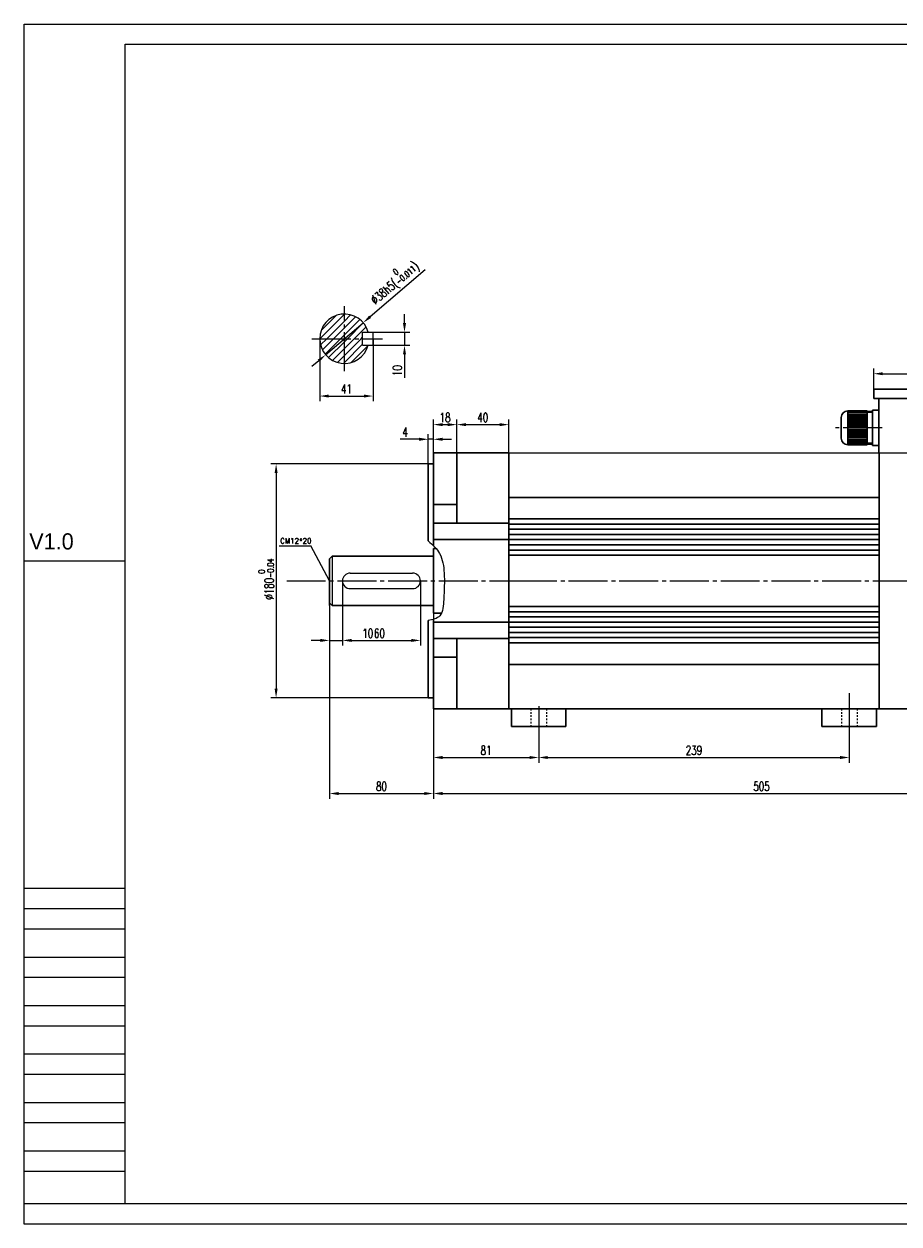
# Model space of a CAD drawing. Header units: inches. Extents: x 61 to 8431, y -6094 to -4411.
# Tile 1 of 15: x 61 to 735, y -6094 to -5171. Entities that reach past the tile are written whole.
import ezdxf

# ---------------------------------------------------------------- set-up
doc = ezdxf.new("R2010")
doc.units = ezdxf.units.IN
doc.header["$MEASUREMENT"] = 0
doc.linetypes.add('EB_DASHDOT', pattern=[39, 30, -3, 3, -3])
doc.linetypes.add('JIS_02_1.2', pattern=[2.5, 1.25, -1.25])
doc.layers.add('1', color=1, linetype='Continuous')
doc.layers.add('尺寸线', color=7, linetype='Continuous')
for name, color, linetype, lineweight in [('CAXA1', 1, 'EB_DASHDOT', 25), ('实线', 7, 'Continuous', 30), ('虚线', 7, 'JIS_02_1.2', 13)]:
    doc.layers.add(name, color=color, linetype=linetype, lineweight=lineweight)
doc.styles.add('SLDTEXTSTYLE0', font='txt')
doc.styles.add('wldj', font='txt.shx', dxfattribs={"width": 0.7, "bigfont": 'INTECAD.SHX'})
doc.dimstyles.new('半径标注', dxfattribs={"dimscale": 2, "dimtxt": 3.5, "dimasz": 3.5, "dimexe": 2, "dimexo": 0, "dimgap": 1, "dimtad": 1, "dimdec": 3, "dimdsep": 46, "dimtxsty": 'wldj', "dimcen": 0.09, "dimclrd": 1, "dimclre": 1, "dimclrt": 3, "dimazin": 2, "dimtfac": 0.7, "dimtdec": 3, "dimtmove": 0, "dimatfit": 3, "dimfxl": 1, "dimtzin": 0, "dimarcsym": 0})
pattern_1 = [(45, (4870.6474, 1682.579), (-2.6516504, 2.6516504), [])]

# ---------------------------------------------------------------- blocks, each defined once
blk = doc.blocks.new('*D65')
at = {"color": 1, "lineweight": -2}
for p, q in [((296.38, -5618.26), (296.38, -5766.97)), ((376.38, -5624.26), (376.38, -5766.97)), ((303.38, -5762.97), (369.38, -5762.97))]:
    blk.add_line(p, q, dxfattribs=at)
at = {"color": 1}
for points in [[(303.38, -5761.8), (303.38, -5764.13), (296.38, -5762.97)], [(369.38, -5764.13), (369.38, -5761.8), (376.38, -5762.97)]]:
    blk.add_solid(points, dxfattribs=at)
at = {"layer": 'Defpoints', "color": 0}
for p in [(296.38, -5618.26), (376.38, -5624.26), (376.38, -5762.97)]:
    blk.add_point(p, dxfattribs=at)
at = {"color": 3, "insert": (336.38, -5757.47), "char_height": 7, "attachment_point": 5, "style": 'wldj'}
blk.add_mtext('{\\Ftxt,intecad|c134;80}', dxfattribs=at)
blk = doc.blocks.new('*D66')
at = {"color": 1, "lineweight": -2}
for p, q in [((881.38, -5678.66), (881.38, -5766.97)), ((376.38, -5697.76), (376.38, -5766.97)), ((383.38, -5762.97), (874.38, -5762.97))]:
    blk.add_line(p, q, dxfattribs=at)
at = {"color": 1}
for points in [[(383.38, -5761.8), (383.38, -5764.13), (376.38, -5762.97)], [(874.38, -5764.13), (874.38, -5761.8), (881.38, -5762.97)]]:
    blk.add_solid(points, dxfattribs=at)
at = {"layer": 'Defpoints', "color": 0}
for p in [(881.38, -5678.66), (376.38, -5697.76), (881.38, -5762.97)]:
    blk.add_point(p, dxfattribs=at)
at = {"color": 3, "insert": (628.88, -5757.47), "char_height": 7, "attachment_point": 5, "style": 'wldj'}
blk.add_mtext('505', dxfattribs=at)
blk = doc.blocks.new('*D74')
at = {"color": 1, "lineweight": -2}
for p, q in [((372.38, -5509.26), (251.31, -5509.26)), ((255.31, -5516.26), (255.31, -5682.26)), ((372.38, -5689.26), (251.31, -5689.26))]:
    blk.add_line(p, q, dxfattribs=at)
at = {"color": 1}
for points in [[(256.48, -5516.26), (254.15, -5516.26), (255.31, -5509.26)], [(254.15, -5682.26), (256.48, -5682.26), (255.31, -5689.26)]]:
    blk.add_solid(points, dxfattribs=at)
at = {"layer": 'Defpoints', "color": 0}
for p in [(372.38, -5509.26), (255.31, -5689.26), (372.38, -5689.26)]:
    blk.add_point(p, dxfattribs=at)
at = {"color": 3, "insert": (247.6, -5597.92), "char_height": 7, "attachment_point": 5, "rotation": 90, "style": 'wldj'}
blk.add_mtext('{\\Ftxt,intecad|c134;%%C180\\H0.7x;\\S 0^ -0.04;}', dxfattribs=at)
blk = doc.blocks.new('*D77')
at = {"color": 1, "lineweight": -2}
for p, q in [((372.38, -5509.26), (372.38, -5486.27)), ((376.38, -5509.26), (376.38, -5486.27)), ((365.38, -5490.27), (350.88, -5490.27)), ((376.38, -5490.27), (372.38, -5490.27)), ((383.38, -5490.27), (390.38, -5490.27))]:
    blk.add_line(p, q, dxfattribs=at)
at = {"color": 1}
for points in [[(365.38, -5491.44), (365.38, -5489.1), (372.38, -5490.27)], [(383.38, -5489.1), (383.38, -5491.44), (376.38, -5490.27)]]:
    blk.add_solid(points, dxfattribs=at)
at = {"layer": 'Defpoints', "color": 0}
for p in [(372.38, -5490.27), (372.38, -5509.26), (376.38, -5509.26)]:
    blk.add_point(p, dxfattribs=at)
at = {"color": 3, "insert": (354.63, -5484.77), "char_height": 7, "attachment_point": 5, "style": 'wldj'}
blk.add_mtext('4', dxfattribs=at)
blk = doc.blocks.new('*D78')
at = {"color": 1, "lineweight": -2}
for p, q in [((376.38, -5500.76), (376.38, -5474.99)), ((394.38, -5500.76), (394.38, -5474.99)), ((383.38, -5478.99), (387.38, -5478.99))]:
    blk.add_line(p, q, dxfattribs=at)
at = {"color": 1}
for points in [[(383.38, -5477.83), (383.38, -5480.16), (376.38, -5478.99)], [(387.38, -5480.16), (387.38, -5477.83), (394.38, -5478.99)]]:
    blk.add_solid(points, dxfattribs=at)
at = {"layer": 'Defpoints', "color": 0}
for p in [(394.38, -5478.99), (376.38, -5500.76), (394.38, -5500.76)]:
    blk.add_point(p, dxfattribs=at)
at = {"color": 3, "insert": (385.38, -5473.49), "char_height": 7, "attachment_point": 5, "style": 'wldj'}
blk.add_mtext('18', dxfattribs=at)
blk = doc.blocks.new('*D79')
at = {"color": 1, "lineweight": -2}
for p, q in [((296.38, -5599.26), (296.38, -5649.11)), ((306.38, -5599.26), (306.38, -5649.11)), ((289.38, -5645.11), (282.38, -5645.11)), ((296.38, -5645.11), (306.38, -5645.11)), ((313.38, -5645.11), (331.38, -5645.11))]:
    blk.add_line(p, q, dxfattribs=at)
at = {"color": 1}
for points in [[(289.38, -5646.28), (289.38, -5643.94), (296.38, -5645.11)], [(313.38, -5643.94), (313.38, -5646.28), (306.38, -5645.11)]]:
    blk.add_solid(points, dxfattribs=at)
at = {"layer": 'Defpoints', "color": 0}
for p in [(296.38, -5599.26), (306.38, -5599.26), (306.38, -5645.11)]:
    blk.add_point(p, dxfattribs=at)
at = {"color": 3, "insert": (325.88, -5639.61), "char_height": 7, "attachment_point": 5, "style": 'wldj'}
blk.add_mtext('10', dxfattribs=at)
blk = doc.blocks.new('*D80')
at = {"color": 1, "lineweight": -2}
for p, q in [((306.38, -5599.26), (306.38, -5649.11)), ((366.38, -5599.26), (366.38, -5649.11)), ((313.38, -5645.11), (359.38, -5645.11))]:
    blk.add_line(p, q, dxfattribs=at)
at = {"color": 1}
for points in [[(313.38, -5643.94), (313.38, -5646.28), (306.38, -5645.11)], [(359.38, -5646.28), (359.38, -5643.94), (366.38, -5645.11)]]:
    blk.add_solid(points, dxfattribs=at)
at = {"layer": 'Defpoints', "color": 0}
for p in [(306.38, -5599.26), (366.38, -5599.26), (366.38, -5645.11)]:
    blk.add_point(p, dxfattribs=at)
at = {"color": 3, "insert": (334.81, -5639.61), "char_height": 7, "attachment_point": 5, "style": 'wldj'}
blk.add_mtext('{\\Ftxt,intecad|c134;60}', dxfattribs=at)
blk = doc.blocks.new('*D81')
at = {"color": 1, "lineweight": -2}
for p, q in [((715.2, -5451.76), (715.2, -5435.8)), ((722.2, -5439.8), (868.2, -5439.8)), ((875.2, -5451.76), (875.2, -5435.8))]:
    blk.add_line(p, q, dxfattribs=at)
at = {"color": 1}
for points in [[(722.2, -5438.63), (722.2, -5440.97), (715.2, -5439.8)], [(868.2, -5440.97), (868.2, -5438.63), (875.2, -5439.8)]]:
    blk.add_solid(points, dxfattribs=at)
at = {"layer": 'Defpoints', "color": 0}
for p in [(875.2, -5439.8), (715.2, -5451.76), (875.2, -5451.76)]:
    blk.add_point(p, dxfattribs=at)
at = {"color": 3, "insert": (795.2, -5434.3), "char_height": 7, "attachment_point": 5, "style": 'wldj'}
blk.add_mtext('160', dxfattribs=at)
blk = doc.blocks.new('*D71')
at = {"color": 1, "lineweight": -2}
for p, q in [((394.38, -5500.76), (394.38, -5474.99)), ((434.38, -5500.76), (434.38, -5474.99)), ((401.38, -5478.99), (427.38, -5478.99))]:
    blk.add_line(p, q, dxfattribs=at)
at = {"color": 1}
for points in [[(401.38, -5477.83), (401.38, -5480.16), (394.38, -5478.99)], [(427.38, -5480.16), (427.38, -5477.83), (434.38, -5478.99)]]:
    blk.add_solid(points, dxfattribs=at)
at = {"layer": 'Defpoints', "color": 0}
for p in [(434.38, -5478.99), (394.38, -5500.76), (434.38, -5500.76)]:
    blk.add_point(p, dxfattribs=at)
at = {"color": 3, "insert": (414.38, -5473.49), "char_height": 7, "attachment_point": 5, "style": 'wldj'}
blk.add_mtext('40', dxfattribs=at)
blk = doc.blocks.new('*D82')
at = {"color": 1, "lineweight": -2}
for p, q in [((288.89, -5412.88), (288.89, -5461)), ((329.89, -5412.88), (329.89, -5461)), ((295.89, -5457), (322.89, -5457))]:
    blk.add_line(p, q, dxfattribs=at)
at = {"color": 1}
for points in [[(295.89, -5455.83), (295.89, -5458.17), (288.89, -5457)], [(322.89, -5458.17), (322.89, -5455.83), (329.89, -5457)]]:
    blk.add_solid(points, dxfattribs=at)
at = {"layer": 'Defpoints', "color": 0}
for p in [(288.89, -5412.88), (329.89, -5412.88), (329.89, -5457)]:
    blk.add_point(p, dxfattribs=at)
at = {"color": 3, "insert": (309.39, -5451.5), "char_height": 7, "attachment_point": 5, "style": 'wldj'}
blk.add_mtext('41', dxfattribs=at)
blk = doc.blocks.new('*D83')
at = {"color": 1, "lineweight": -2}
for p, q in [((354.13, -5400.88), (354.13, -5393.88)), ((329.89, -5407.88), (358.13, -5407.88)), ((354.13, -5407.88), (354.13, -5417.88)), ((329.89, -5417.88), (358.13, -5417.88)), ((354.13, -5424.88), (354.13, -5442.88))]:
    blk.add_line(p, q, dxfattribs=at)
at = {"color": 1}
for points in [[(352.96, -5400.88), (355.29, -5400.88), (354.13, -5407.88)], [(355.29, -5424.88), (352.96, -5424.88), (354.13, -5417.88)]]:
    blk.add_solid(points, dxfattribs=at)
at = {"layer": 'Defpoints', "color": 0}
for p in [(329.89, -5407.88), (329.89, -5417.88), (354.13, -5417.88)]:
    blk.add_point(p, dxfattribs=at)
at = {"color": 3, "insert": (348.63, -5437.38), "char_height": 7, "attachment_point": 5, "rotation": 90, "style": 'wldj'}
blk.add_mtext('10', dxfattribs=at)
blk = doc.blocks.new('*D84')
at = {"color": 1, "lineweight": -2}
for p, q in [((369.95, -5359.91), (327.67, -5396)), ((293.44, -5425.21), (322.34, -5400.54)), ((288.12, -5429.76), (282.79, -5434.3))]:
    blk.add_line(p, q, dxfattribs=at)
at = {"color": 1}
for points in [[(326.91, -5395.11), (328.42, -5396.88), (322.34, -5400.54)], [(288.87, -5430.64), (287.36, -5428.87), (293.44, -5425.21)]]:
    blk.add_solid(points, dxfattribs=at)
at = {"layer": 'Defpoints', "color": 0}
for p in [(322.34, -5400.54), (293.44, -5425.21)]:
    blk.add_point(p, dxfattribs=at)
at = {"color": 3, "insert": (345.7, -5368.92), "char_height": 7, "attachment_point": 5, "rotation": 40.48356, "style": 'wldj'}
blk.add_mtext('{\\Ftxt,intecad|c134;%%C38h5(\\H0.7x;\\S 0^ -0.011;\\H1.429x;)}', dxfattribs=at)
blk = doc.blocks.new('*D72')
at = {"color": 1, "lineweight": -2}
for p, q in [((376.38, -5624.26), (376.38, -5739.25)), ((457.38, -5711.26), (457.38, -5739.25)), ((383.38, -5735.25), (450.38, -5735.25))]:
    blk.add_line(p, q, dxfattribs=at)
at = {"color": 1}
for points in [[(383.38, -5734.08), (383.38, -5736.42), (376.38, -5735.25)], [(450.38, -5736.42), (450.38, -5734.08), (457.38, -5735.25)]]:
    blk.add_solid(points, dxfattribs=at)
at = {"layer": 'Defpoints', "color": 0}
for p in [(376.38, -5624.26), (457.38, -5711.26), (457.38, -5735.25)]:
    blk.add_point(p, dxfattribs=at)
at = {"color": 3, "insert": (416.88, -5729.75), "char_height": 7, "attachment_point": 5, "style": 'wldj'}
blk.add_mtext('81', dxfattribs=at)
blk = doc.blocks.new('*D85')
at = {"color": 1, "lineweight": -2}
for p, q in [((457.38, -5704.49), (457.38, -5739.25)), ((696.38, -5713.16), (696.38, -5739.25)), ((464.38, -5735.25), (689.38, -5735.25))]:
    blk.add_line(p, q, dxfattribs=at)
at = {"color": 1}
for points in [[(464.38, -5734.08), (464.38, -5736.42), (457.38, -5735.25)], [(689.38, -5736.42), (689.38, -5734.08), (696.38, -5735.25)]]:
    blk.add_solid(points, dxfattribs=at)
at = {"layer": 'Defpoints', "color": 0}
for p in [(457.38, -5704.49), (696.38, -5713.16), (696.38, -5735.25)]:
    blk.add_point(p, dxfattribs=at)
at = {"color": 3, "insert": (576.88, -5729.75), "char_height": 7, "attachment_point": 5, "style": 'wldj'}
blk.add_mtext('239', dxfattribs=at)

msp = doc.modelspace()

# ---------------------------------------------------------------- hatches: boundary and pattern name
h = msp.add_hatch()
h.set_pattern_fill('ANSI31', color=256, scale=30, style=0)
h.set_pattern_definition(pattern_1)
h.paths.add_polyline_path([(307.8909, -5393.8763, 0.41421356), (288.8909, -5412.8763), (307.8909, -5412.8763)])
h = msp.add_hatch()
h.set_pattern_fill('ANSI31', color=256, scale=30, style=0)
h.set_pattern_definition(pattern_1)
h.paths.add_polyline_path([(307.8909, -5393.8763), (307.8909, -5412.8763), (321.8909, -5412.8763), (321.8909, -5407.8763), (326.2212, -5407.8763, 0.3382016)])
h = msp.add_hatch()
h.set_pattern_fill('ANSI31', color=256, scale=30, style=0)
h.set_pattern_definition(pattern_1)
h.paths.add_polyline_path([(307.8909, -5412.8763), (288.8909, -5412.8763, 0.41421356), (307.8909, -5431.8763)])
h = msp.add_hatch()
h.set_pattern_fill('ANSI31', color=256, scale=30, style=0)
h.set_pattern_definition(pattern_1)
h.paths.add_polyline_path([(326.2212, -5417.8763), (321.8909, -5417.8763), (321.8909, -5412.8763), (307.8909, -5412.8763), (307.8909, -5431.8763, 0.3382016)])

# ---------------------------------------------------------------- linework, layer by layer
for p, q in [((61.3232, -6094.3718), (61.3232, -5170.583)), ((61.3232, -5170.583), (1367.6912, -5170.583)), ((321.8909, -5417.8763), (321.8909, -5407.8763)), ((329.8909, -5417.8763), (329.8909, -5407.8763)), ((434.3838, -5500.7595), (871.202, -5500.7595)), ((61.3232, -5583.7345), (139.0832, -5583.7345)), ((298.3838, -5580.2595), (298.3838, -5618.2595)), ((312.3838, -5593.2595), (360.3838, -5593.2595)), ((312.3838, -5605.2595), (360.3838, -5605.2595)), ((376.3838, -5697.7595), (376.3838, -5628.9508)), ((139.0832, -5836.2086), (61.3232, -5836.2086)), ((139.0832, -5851.7606), (61.3232, -5851.7606)), ((139.0832, -5867.3126), (61.3232, -5867.3126)), ((139.0832, -5889.0854), (61.3232, -5889.0854)), ((139.0832, -5904.6374), (61.3232, -5904.6374)), ((139.0832, -5926.4102), (61.3232, -5926.4102)), ((139.0832, -5941.9622), (61.3232, -5941.9622)), ((139.0832, -5963.735), (61.3232, -5963.735)), ((139.0832, -5979.287), (61.3232, -5979.287)), ((139.0832, -6001.0598), (61.3232, -6001.0598)), ((139.0832, -6016.6118), (61.3232, -6016.6118)), ((139.0832, -6038.3846), (61.3232, -6038.3846)), ((139.0832, -6053.9366), (61.3232, -6053.9366)), ((139.0832, -6078.8198), (61.3232, -6078.8198)), ((1367.6912, -6094.3718), (61.3232, -6094.3718))]:
    msp.add_line(p, q)
at = {"color": 3, "extrusion": (0.851848, 0.523789, 0)}
msp.add_line((296.3838, -5599.2595), (282.1107, -5572.3645), dxfattribs=at)
at = {"lineweight": 25}
for p, q in [((296.3838, -5582.2595), (298.3838, -5580.2595)), ((296.3838, -5616.2595), (298.3838, -5618.2595))]:
    msp.add_line(p, q, dxfattribs=at)
at = {"color": 3, "extrusion": (0, 1, 0), "elevation": -5572.3645}
msp.add_lwpolyline([(-257.6468, 0), (-282.1107, 0)], dxfattribs=at)
for centre, radius, start, end in [((307.8909, -5412.8763), 19, 15.2575233, 344.7424767), ((312.3838, -5599.2595), 6, 90, 270), ((360.3838, -5599.2595), 6, 270, 90)]:
    msp.add_arc(centre, radius, start, end)
at = {"color": 3}
msp.add_open_spline([(372.3838, -5568.5745), (375.8828, -5571.4603), (382.8952, -5578.039), (385.2953, -5595.2948), (384.4373, -5610.232), (383.5749, -5627.2093), (376.0184, -5629.2502), (372.3838, -5629.7796)], degree=3, knots=[3.53850839, 3.53850839, 3.53850839, 3.53850839, 16.73333585, 32.05324332, 52.36029967, 65.3661055, 75.30473146, 75.30473146, 75.30473146, 75.30473146], dxfattribs=at)
at = {"layer": '1'}
for p, q in [((139.0832, -6078.8198), (139.0832, -5186.135)), ((139.0832, -5186.135), (1352.1392, -5186.135)), ((1352.1392, -6078.8198), (139.0832, -6078.8198))]:
    msp.add_line(p, q, dxfattribs=at)
at = {"layer": 'CAXA1', "linetype": 'EB_DASHDOT', "lineweight": 25}
for p, q in [((307.8909, -5437.8763), (307.8909, -5387.8763)), ((282.8909, -5412.8763), (337.1302, -5412.8763)), ((721.5878, -5481.4835), (685.8721, -5481.4835)), ((263.4586, -5599.2595), (441.4273, -5599.2595)), ((441.4273, -5599.2595), (795.4277, -5599.2595)), ((696.3838, -5685.7024), (696.3838, -5726.2027)), ((457.3838, -5695.8326), (457.3838, -5713.1556)), ((696.3838, -5695.8326), (696.3838, -5713.1556)), ((696.3838, -5695.8326), (696.3838, -5713.1556))]:
    msp.add_line(p, q, dxfattribs=at)
at = {"layer": 'CAXA1', "color": 0, "linetype": 'ByBlock', "lineweight": 25}
for p, q in [((321.8909, -5407.8763), (329.8909, -5407.8763)), ((321.8909, -5417.8763), (329.8909, -5417.8763))]:
    msp.add_line(p, q, dxfattribs=at)
at = {"layer": '实线'}
for p, q in [((715.202, -5458.7595), (715.202, -5451.7595)), ((715.202, -5451.7595), (875.202, -5451.7595)), ((795.202, -5458.7595), (715.202, -5458.7595)), ((719.202, -5500.7595), (719.202, -5458.7595)), ((376.3838, -5500.7595), (434.3838, -5500.7595)), ((376.3838, -5500.7595), (376.3838, -5572.1353)), ((394.3838, -5554.8824), (394.3838, -5500.7595)), ((434.3838, -5500.7595), (434.3838, -5697.7595)), ((434.3838, -5697.7595), (434.3838, -5500.7595)), ((719.3838, -5500.7595), (719.3838, -5697.7595)), ((372.3838, -5568.5745), (372.3838, -5509.2595)), ((372.3838, -5509.2595), (376.3838, -5509.2595)), ((376.3838, -5540.5095), (394.3838, -5540.5095)), ((719.3838, -5534.9686), (434.3838, -5534.9686)), ((434.3838, -5551.5341), (719.3838, -5551.5341)), ((434.3838, -5554.8824), (376.3838, -5554.8824)), ((434.3838, -5555.5341), (719.3838, -5555.5341)), ((434.3838, -5559.5341), (719.3838, -5559.5341)), ((434.3838, -5567.5393), (376.3838, -5567.5393)), ((434.3838, -5563.5341), (719.3838, -5563.5341)), ((434.3838, -5567.5341), (719.3838, -5567.5341)), ((376.3838, -5574.2595), (378.3679, -5574.2595)), ((376.3838, -5574.2595), (376.3838, -5624.2595)), ((434.3838, -5571.5341), (719.3838, -5571.5341)), ((434.3838, -5575.5341), (719.3838, -5575.5341)), ((434.3838, -5579.5341), (719.3838, -5579.5341)), ((296.3838, -5599.2595), (296.3838, -5582.2595)), ((296.3838, -5599.2595), (296.3838, -5582.2595)), ((298.3838, -5580.2595), (376.3838, -5580.2595)), ((296.3838, -5599.2595), (296.3838, -5618.2595)), ((298.3838, -5618.2595), (376.3838, -5618.2595)), ((376.3838, -5624.2595), (382.4769, -5624.2595)), ((434.3838, -5618.9848), (719.3838, -5618.9848)), ((434.3838, -5622.9848), (719.3838, -5622.9848)), ((372.3838, -5629.7796), (372.3838, -5689.2595)), ((434.3838, -5630.9797), (376.3838, -5630.9797)), ((434.3838, -5626.9848), (719.3838, -5626.9848)), ((434.3838, -5630.9848), (719.3838, -5630.9848)), ((434.3838, -5634.9848), (719.3838, -5634.9848)), ((434.3838, -5643.6365), (376.3838, -5643.6365)), ((394.3838, -5643.6365), (394.3838, -5697.7595)), ((434.3838, -5638.9848), (719.3838, -5638.9848)), ((434.3838, -5642.9848), (719.3838, -5642.9848)), ((434.3838, -5646.9848), (719.3838, -5646.9848)), ((376.3838, -5658.0094), (394.3838, -5658.0094)), ((719.3838, -5663.5503), (434.3838, -5663.5503)), ((372.3838, -5689.2595), (376.3838, -5689.2595)), ((376.3838, -5697.7595), (434.3838, -5697.7595)), ((719.3838, -5697.7595), (434.3838, -5697.7595)), ((436.3838, -5697.7595), (436.3838, -5711.2595)), ((478.3838, -5697.7595), (478.3838, -5711.2595)), ((675.3838, -5697.7595), (675.3838, -5711.2595)), ((717.3838, -5697.7595), (717.3838, -5711.2595)), ((719.202, -5697.7595), (760.202, -5697.7595)), ((478.3838, -5711.2595), (436.3838, -5711.2595)), ((675.3838, -5711.2595), (717.3838, -5711.2595))]:
    msp.add_line(p, q, dxfattribs=at)
at = {"layer": '实线', "color": 0}
for p, q in [((710.202, -5468.4835), (695.202, -5468.4835)), ((695.202, -5468.4835), (695.202, -5481.4835)), ((710.202, -5481.4835), (710.202, -5468.4835)), ((714.202, -5481.4835), (714.202, -5467.9835)), ((719.202, -5467.9835), (714.202, -5467.9835)), ((690.202, -5481.4835), (690.202, -5473.4835)), ((710.202, -5469.7835), (695.202, -5469.7835)), ((710.202, -5471.0835), (695.202, -5471.0835)), ((710.202, -5472.3835), (695.202, -5472.3835)), ((710.202, -5473.6835), (695.202, -5473.6835)), ((710.202, -5474.9835), (695.202, -5474.9835)), ((710.202, -5476.2835), (695.202, -5476.2835)), ((710.202, -5477.5835), (695.202, -5477.5835)), ((714.202, -5468.9835), (710.202, -5468.9835)), ((690.202, -5481.4835), (690.202, -5489.4835)), ((710.202, -5478.8835), (695.202, -5478.8835)), ((710.202, -5480.1835), (695.202, -5480.1835)), ((695.202, -5494.4835), (695.202, -5481.4835)), ((710.202, -5482.7835), (695.202, -5482.7835)), ((710.202, -5484.0835), (695.202, -5484.0835)), ((710.202, -5485.3835), (695.202, -5485.3835)), ((710.202, -5486.6835), (695.202, -5486.6835)), ((710.202, -5481.4835), (710.202, -5494.4835)), ((714.202, -5481.4835), (714.202, -5494.9835)), ((710.202, -5487.9835), (695.202, -5487.9835)), ((710.202, -5489.2835), (695.202, -5489.2835)), ((710.202, -5490.5835), (695.202, -5490.5835)), ((710.202, -5491.8835), (695.202, -5491.8835)), ((710.202, -5493.1835), (695.202, -5493.1835)), ((710.202, -5494.4835), (695.202, -5494.4835)), ((714.202, -5493.9835), (710.202, -5493.9835)), ((719.202, -5494.9835), (714.202, -5494.9835))]:
    msp.add_line(p, q, dxfattribs=at)
for centre, start, end in [((695.202, -5473.4835), 90, 180), ((695.202, -5489.4835), 180, 270)]:
    msp.add_arc(centre, 5, start, end, dxfattribs=at)
at = {"layer": '尺寸线', "color": 0}
for p, q in [((714.202, -5469.7335), (710.202, -5469.7335)), ((714.202, -5493.2335), (710.202, -5493.2335))]:
    msp.add_line(p, q, dxfattribs=at)
at = {"layer": '虚线', "color": 2}
for p, q in [((451.3838, -5697.7595), (451.3838, -5711.2595)), ((463.3838, -5697.7595), (463.3838, -5711.2595)), ((690.3838, -5697.7595), (690.3838, -5711.2595)), ((702.3838, -5697.7595), (702.3838, -5711.2595))]:
    msp.add_line(p, q, dxfattribs=at)

# ---------------------------------------------------------------- texts
at = {"color": 3, "insert": (258.4237, -5566.4764), "char_height": 4, "width": 25.714286, "attachment_point": 1, "style": 'SLDTEXTSTYLE0'}
msp.add_mtext('{\\Fsimplex|c134;CM12*20}', dxfattribs=at)
at = {"layer": '尺寸线', "insert": (65.3297, -5562.6596), "char_height": 12.4416, "width": 77.76, "attachment_point": 1}
msp.add_mtext('V1.0', dxfattribs=at)

# ---------------------------------------------------------------- dimensions: what is measured, and where the dimension line sits
dim = msp.add_diameter_dim_2p(p1=(293.4396, -5425.2116), p2=(322.3421, -5400.5409), text='{\\Ftxt,intecad|c134;%%C38h5(\\H0.7x;\\S 0^ -0.011;\\H1.429x;)}', dimstyle='半径标注')
dim.commit()
dim.dimension.update_dxf_attribs({"geometry": '*D84', "text_midpoint": (345.7016, -5368.9216)})
dim = msp.add_linear_dim(base=(354.1261, -5417.8763), p1=(329.8909, -5407.8763), p2=(329.8909, -5417.8763), angle=90, dimstyle='半径标注')
dim.commit()
dim.dimension.update_dxf_attribs({"geometry": '*D83', "text_midpoint": (348.6261, -5437.3763)})
for base, p1, p2, picture, middle in [((329.8909, -5456.9999), (288.8909, -5412.8763), (329.8909, -5412.8763), '*D82', (309.3909, -5451.4999)), ((875.202, -5439.799), (715.202, -5451.7595), (875.202, -5451.7595), '*D81', (795.202, -5434.299)), ((394.3838, -5478.9926), (376.3838, -5500.7595), (394.3838, -5500.7595), '*D78', (385.3838, -5473.4926)), ((434.3838, -5478.9926), (394.3838, -5500.7595), (434.3838, -5500.7595), '*D71', (414.3838, -5473.4926)), ((372.3838, -5490.2713), (376.3838, -5509.2595), (372.3838, -5509.2595), '*D77', (354.6338, -5484.7713)), ((306.3838, -5645.1096), (296.3838, -5599.2595), (306.3838, -5599.2595), '*D79', (325.8838, -5639.6096)), ((457.3838, -5735.2498), (376.3838, -5624.2595), (457.3838, -5711.2595), '*D72', (416.8838, -5729.7498)), ((881.3838, -5762.9677), (376.3838, -5697.7595), (881.3838, -5678.664), '*D66', (628.8838, -5757.4677)), ((696.3838, -5735.2498), (457.3838, -5704.4941), (696.3838, -5713.1556), '*D85', (576.8838, -5729.7498))]:
    dim = msp.add_linear_dim(base=base, p1=p1, p2=p2, dimstyle='半径标注')
    dim.commit()
    dim.dimension.update_dxf_attribs({"geometry": picture, "text_midpoint": middle})
dim = msp.add_linear_dim(base=(255.313, -5689.2595), p1=(372.3838, -5509.2595), p2=(372.3838, -5689.2595), angle=90, text='{\\Ftxt,intecad|c134;%%C180\\H0.7x;\\S 0^ -0.04;}', dimstyle='半径标注')
dim.commit()
dim.dimension.update_dxf_attribs({"geometry": '*D74', "text_midpoint": (255.313, -5597.9165), "dimtype": 160})
for base, p1, p2, text, picture, middle in [((366.3838, -5645.1096), (306.3838, -5599.2595), (366.3838, -5599.2595), '{\\Ftxt,intecad|c134;60}', '*D80', (334.8063, -5645.1096)), ((376.3838, -5762.9677), (296.3838, -5618.2595), (376.3838, -5624.2595), '{\\Ftxt,intecad|c134;80}', '*D65', (336.3838, -5762.9677))]:
    dim = msp.add_linear_dim(base=base, p1=p1, p2=p2, text=text, dimstyle='半径标注')
    dim.commit()
    dim.dimension.update_dxf_attribs({"geometry": picture, "text_midpoint": middle, "dimtype": 160})

doc.saveas('drawing.dxf')
